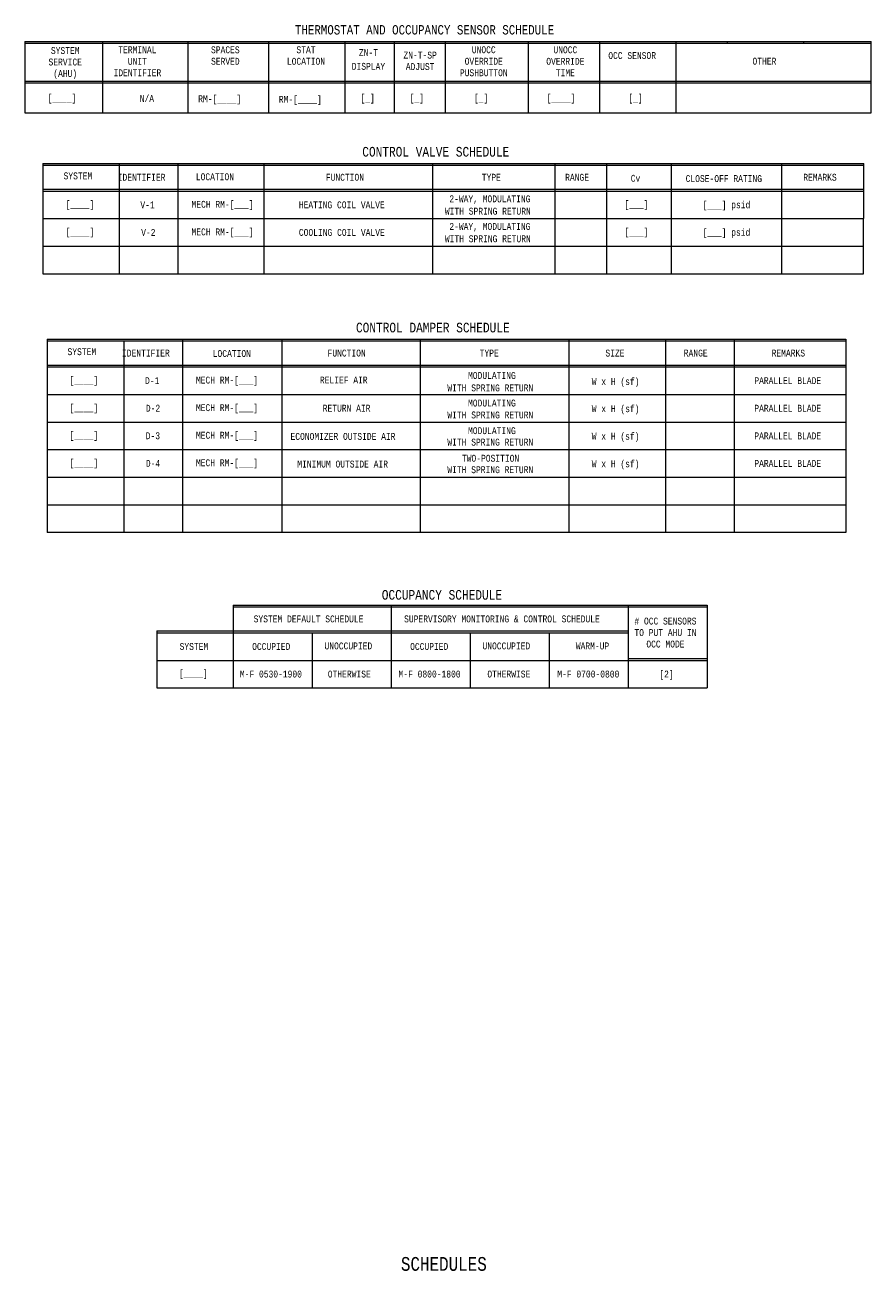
# Model space of a CAD drawing. Header units: inches. Extents: x 9.9 to 32.1, y 0.4 to 18.6.
import ezdxf
from ezdxf.enums import TextEntityAlignment as Align

# ---------------------------------------------------------------- set-up
doc = ezdxf.new("R2010")
doc.units = ezdxf.units.IN
doc.header["$MEASUREMENT"] = 0
doc.layers.add('M-ANNO-TEXT', color=2, linetype='Continuous', lineweight=30)
doc.layers.add('M-DIAG-GRPH', color=6, linetype='Continuous', lineweight=13)
doc.styles.add('CONTROLTXT', font='monotxt.shx', dxfattribs={"width": 0.8, "height": 0.125})

msp = doc.modelspace()

# ---------------------------------------------------------------- linework, layer by layer
at = {"layer": 'M-DIAG-GRPH'}
for p, q in [((9.885, 18.403), (22.161, 18.403)), ((9.885, 18.403), (9.885, 17.366)), ((9.885, 18.378), (22.161, 18.378)), ((11.01, 18.403), (11.01, 17.366)), ((12.248, 18.403), (12.248, 17.366)), ((13.418, 18.403), (13.418, 17.366)), ((14.526, 18.403), (14.526, 17.366)), ((15.241, 18.403), (15.241, 17.366)), ((15.98, 18.403), (15.98, 17.366)), ((17.185, 18.403), (17.185, 17.366)), ((18.22, 18.403), (18.22, 17.366)), ((19.328, 18.403), (19.328, 17.366)), ((20.074, 18.403), (20.074, 18.378)), ((21.182, 18.403), (21.182, 18.378)), ((22.161, 17.366), (22.161, 18.403)), ((9.885, 17.827), (22.161, 17.827)), ((9.885, 17.802), (21.053, 17.802)), ((12.248, 17.827), (13.356, 17.827)), ((19.328, 17.802), (22.161, 17.802)), ((9.885, 17.366), (22.161, 17.366)), ((10.143, 16.632), (10.143, 15.032)), ((11.245, 16.632), (22.055, 16.632)), ((11.254, 16.632), (11.254, 15.032)), ((12.103, 16.632), (12.103, 15.032)), ((13.352, 16.632), (13.352, 15.032)), ((15.798, 16.632), (15.798, 15.032)), ((17.572, 16.632), (17.572, 15.032)), ((18.321, 16.632), (18.321, 15.032)), ((19.261, 16.632), (19.261, 15.032)), ((20.861, 16.632), (20.861, 15.032)), ((22.051, 15.032), (22.055, 16.632)), ((10.143, 16.607), (11.276, 16.607)), ((11.257, 16.607), (22.055, 16.607)), ((10.143, 16.257), (22.054, 16.257)), ((10.143, 16.232), (22.054, 16.232)), ((10.143, 15.832), (22.053, 15.832)), ((10.143, 15.432), (22.052, 15.432)), ((10.143, 15.032), (22.052, 15.032)), ((10.209, 14.082), (10.209, 11.281)), ((10.209, 14.057), (21.794, 14.057)), ((11.319, 14.058), (11.319, 11.281)), ((12.169, 14.082), (12.169, 11.281)), ((13.611, 14.082), (13.611, 11.281)), ((15.62, 14.082), (15.62, 11.281)), ((17.777, 14.082), (17.777, 11.281)), ((19.177, 14.082), (19.177, 11.281)), ((20.177, 14.082), (20.177, 11.281)), ((10.209, 13.707), (21.794, 13.707)), ((10.209, 13.682), (21.794, 13.682)), ((10.209, 13.282), (21.794, 13.282)), ((10.209, 12.881), (21.794, 12.881)), ((10.209, 12.481), (21.794, 12.481)), ((10.209, 12.081), (21.794, 12.081)), ((10.209, 11.681), (21.794, 11.681)), ((12.907, 10.226), (19.783, 10.226)), ((12.907, 10.226), (12.907, 9.025)), ((12.907, 10.201), (19.783, 10.201)), ((15.199, 10.226), (15.199, 9.025)), ((18.637, 10.226), (18.637, 9.025)), ((19.783, 10.226), (19.783, 9.025)), ((11.797, 9.851), (18.637, 9.851)), ((11.797, 9.851), (11.797, 9.025)), ((11.797, 9.826), (18.637, 9.826)), ((14.053, 9.826), (14.053, 9.025)), ((16.345, 9.826), (16.345, 9.025)), ((17.491, 9.826), (17.491, 9.025)), ((11.797, 9.425), (19.783, 9.425)), ((18.637, 9.45), (19.783, 9.45)), ((11.797, 9.025), (19.783, 9.025))]:
    msp.add_line(p, q, dxfattribs=at)
at = {"layer": 'M-DIAG-GRPH', "flags": 128}
for points in [[(10.143, 16.632), (11.264, 16.632)], [(10.209, 14.082), (21.794, 14.082), (21.794, 11.281), (10.209, 11.281)]]:
    msp.add_lwpolyline(points, dxfattribs=at)

# ---------------------------------------------------------------- texts
at = {"layer": 'M-ANNO-TEXT', "style": 'CONTROLTXT', "width": 0.8}
msp.add_text('THERMOSTAT AND OCCUPANCY SENSOR SCHEDULE', height=0.1358, dxfattribs=at).set_placement((13.802, 18.503))
for s, p in [('[____]', (10.424, 17.583)), ('N/A', (11.655, 17.574)), ('[_]', (14.857, 17.583)), ('[_]', (15.572, 17.583)), ('[_]', (16.503, 17.583)), ('[____]', (17.663, 17.583)), ('[_]', (18.743, 17.583)), ('SYSTEM', (10.654, 16.452)), ('IDENTIFIER', (11.578, 16.432)), ('FUNCTION', (14.528, 16.432)), ('TYPE', (16.652, 16.432)), ('RANGE', (17.896, 16.432)), ('Cv', (18.744, 16.417)), ('CLOSE-OFF RATING', (20.025, 16.413)), ('REMARKS', (21.42, 16.432)), ('[____]', (10.683, 16.04)), ('MECH RM-[___]', (12.752, 16.04)), ('2-WAY, MODULATING', (16.631, 16.119)), ('[___]', (18.757, 16.04)), ('[___] psid', (20.063, 16.033)), ('V-1', (11.664, 16.032)), ('HEATING COIL VALVE', (14.482, 16.032)), ('WITH SPRING RETURN', (16.601, 15.94)), ('2-WAY, MODULATING', (16.631, 15.719)), ('[____]', (10.683, 15.64)), ('V-2', (11.676, 15.632)), ('MECH RM-[___]', (12.752, 15.64)), ('COOLING COIL VALVE', (14.483, 15.632)), ('WITH SPRING RETURN', (16.601, 15.54)), ('[___]', (18.757, 15.64)), ('[___] psid', (20.063, 15.633)), ('SYSTEM', (10.711, 13.902)), ('IDENTIFIER', (11.64, 13.882)), ('FUNCTION', (14.553, 13.882)), ('TYPE', (16.621, 13.882)), ('SIZE', (18.446, 13.882)), ('RANGE', (19.617, 13.882)), ('REMARKS', (20.961, 13.882)), ('MODULATING', (16.66, 13.557)), ('[____]', (10.74, 13.49)), ('D-1', (11.732, 13.482)), ('MECH RM-[___]', (12.817, 13.49)), ('RELIEF AIR', (14.511, 13.491)), ('WITH SPRING RETURN', (16.637, 13.377)), ('W x H (sf)', (18.455, 13.469)), ('PARALLEL BLADE', (20.952, 13.482)), ('MODULATING', (16.66, 13.157)), ('[____]', (10.74, 13.09)), ('D-2', (11.744, 13.082)), ('MECH RM-[___]', (12.817, 13.09)), ('RETURN AIR', (14.552, 13.082)), ('WITH SPRING RETURN', (16.637, 12.984)), ('W x H (sf)', (18.455, 13.075)), ('PARALLEL BLADE', (20.952, 13.082)), ('[____]', (10.74, 12.69)), ('D-3', (11.742, 12.682)), ('MECH RM-[___]', (12.817, 12.69)), ('ECONOMIZER OUTSIDE AIR', (14.5, 12.673)), ('MODULATING', (16.66, 12.756)), ('W x H (sf)', (18.455, 12.675)), ('PARALLEL BLADE', (20.952, 12.681)), ('WITH SPRING RETURN', (16.637, 12.59)), ('[____]', (10.74, 12.29)), ('D-4', (11.744, 12.282)), ('MECH RM-[___]', (12.817, 12.29)), ('MINIMUM OUTSIDE AIR', (14.495, 12.272)), ('TWO-POSITION', (16.641, 12.356)), ('W x H (sf)', (18.455, 12.275)), ('PARALLEL BLADE', (20.952, 12.281)), ('WITH SPRING RETURN', (16.637, 12.19)), ('SYSTEM DEFAULT SCHEDULE', (14, 10.026)), ('SUPERVISORY MONITORING & CONTROL SCHEDULE', (16.806, 10.026)), ('SYSTEM', (12.337, 9.626)), ('OCCUPIED', (13.459, 9.626)), ('UNOCCUPIED', (14.578, 9.634)), ('OCCUPIED', (15.751, 9.626)), ('UNOCCUPIED', (16.87, 9.634)), ('WARM-UP', (18.12, 9.634)), ('[____]', (12.328, 9.234)), ('M-F 0530-1900', (13.454, 9.226)), ('OTHERWISE', (14.591, 9.226)), ('M-F 0800-1800', (15.756, 9.226)), ('OTHERWISE', (16.906, 9.226)), ('M-F 0700-0800', (18.059, 9.226)), ('[2]', (19.193, 9.226))]:
    msp.add_text(s, height=0.1, dxfattribs=at).set_placement(p, align=Align.MIDDLE_CENTER)
for s, p in [('CONTROL VALVE SCHEDULE', (15.846, 16.732)), ('CONTROL DAMPER SCHEDULE', (15.803, 14.182)), ('OCCUPANCY SCHEDULE', (15.935, 10.305))]:
    msp.add_text(s, height=0.14, dxfattribs=at).set_placement(p, align=Align.CENTER)
at = {"layer": 'M-ANNO-TEXT', "linetype": 'Continuous', "style": 'CONTROLTXT', "width": 0.8}
msp.add_text('SCHEDULES', height=0.2, dxfattribs=at).set_placement((15.963, 0.57), align=Align.CENTER)
at = {"layer": 'M-ANNO-TEXT', "char_height": 0.1, "style": 'CONTROLTXT'}
for s, insert, width, attachment_point in [('\\H1.000000x;\\W0.800000;TERMINAL UNIT IDENTIFIER', (11.517, 18.114), 0.8, 5), ('\\H1.000000x;\\W0.800000;SPACES SERVED', (12.793, 18.197), 0.8, 5), ('\\H1.000000x;\\W0.800000;STAT LOCATION', (13.963, 18.197), 0.8, 5), ('\\H1.000000x;\\W0.800000;UNOCC OVERRIDE PUSHBUTTON', (16.542, 18.114), 0.8, 5), ('\\H1.000000x;\\W0.800000;SYSTEM SERVICE (AHU)', (10.47, 18.088), 0.8, 5), ('\\H1.000000x;\\W0.800000;ZN-T-SP ADJUST', (15.619, 18.12), 0.8, 5), ('\\H1.000000x;\\W0.800000;UNOCC OVERRIDE TIME', (17.726, 18.114), 0.8, 5), ('\\H1.000000x;\\W0.800000;OCC SENSOR', (18.695, 18.197), 0.8, 5), ('\\H1.000000x;\\W0.800000;OTHER', (20.614, 18.115), 0.8, 5), ('\\H1.000000x;\\W0.800000;RM-[____]', (12.399, 17.62), 0.8, 1), ('\\H1.000000x;\\W0.800000;RM-[____]', (13.569, 17.612), 0.8, 1), ('\\H1.000000x;\\W0.800000;LOCATION', (12.642, 16.438), 0.8, 5), ('\\H1.000000x;\\W0.800000;LOCATION', (12.887, 13.875), 0.8, 5), ('\\H1.000000x;\\W0.800000;# OCC SENSORS TO PUT AHU IN OCC MODE', (19.178, 9.827), 1.00511, 5)]:
    msp.add_mtext(s, dxfattribs=dict(at, insert=insert, width=width, attachment_point=attachment_point))
at = {"layer": 'M-ANNO-TEXT', "insert": (14.869, 18.14), "char_height": 0.1, "attachment_point": 5, "line_spacing_factor": 1.2, "style": 'CONTROLTXT'}
msp.add_mtext('\\H1x;\\W0.8;ZN-T\\PDISPLAY', dxfattribs=at)

doc.saveas('drawing.dxf')
